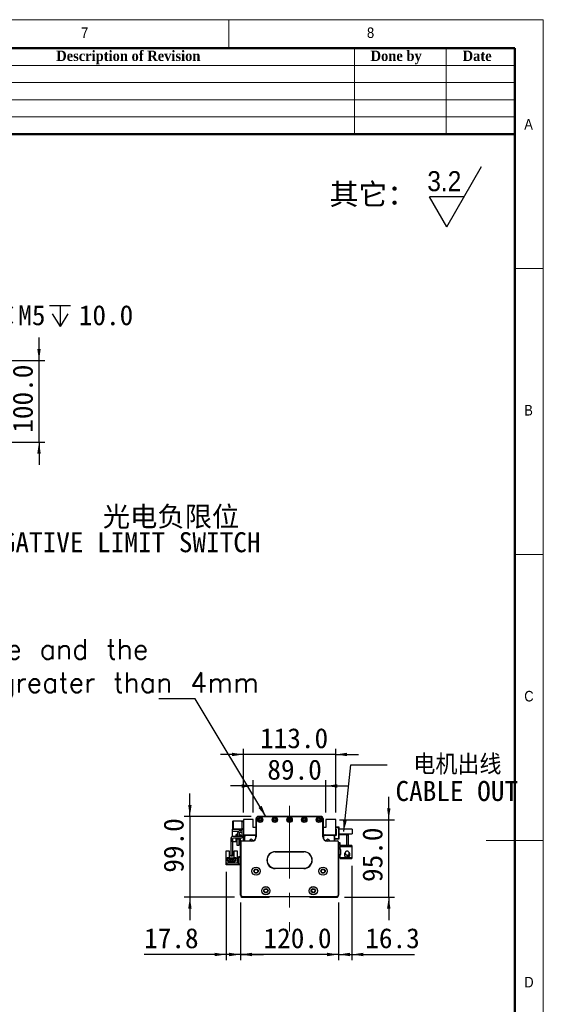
# Model space of a CAD drawing. Header units: millimetres. Extents: x 35 to 2924, y 35 to 2044.
# Tile 9 of 9: x 2264 to 2905, y 839 to 2044. Entities that reach past the tile are written whole.
import ezdxf

# ---------------------------------------------------------------- set-up
doc = ezdxf.new("R2010")
doc.units = ezdxf.units.MM
doc.header["$LTSCALE"] = 7
doc.linetypes.add('CENTERX2', pattern=[20.32, 12.7, -2.54, 2.54, -2.54])
doc.layers.add('DIMNS', color=7, linetype='Continuous')
doc.styles.add('SLDTEXTSTYLE0', font='arial.ttf', dxfattribs={"bigfont": 'bigfont'})
doc.styles.add('SLDTEXTSTYLE1', font='txt')
doc.styles.add('SLDTEXTSTYLE10', font='txt', dxfattribs={"bigfont": 'bigfont'})
doc.styles.add('SLDTEXTSTYLE2', font='txt', dxfattribs={"bigfont": 'bigfont'})
doc.styles.add('SLDTEXTSTYLE3', font='Gothic.ttf', dxfattribs={"width": 0.913})
doc.styles.add('SLDTEXTSTYLE4', font='timesbd.ttf', dxfattribs={"width": 0.933})
doc.styles.add('SLDTEXTSTYLE9', font='txt')
doc.dimstyles.new('SLDDIMSTYLE1', dxfattribs={"dimtxt": 24.5, "dimasz": 14, "dimexe": 0, "dimexo": 0.0625, "dimgap": 6.125, "dimtad": 2, "dimdec": 1, "dimrnd": 1e-09, "dimzin": 4, "dimdsep": 46, "dimtxsty": 'SLDTEXTSTYLE9', "dimsah": 1, "dimcen": 0.09, "dimadec": 0, "dimazin": 1, "dimtfac": 1, "dimtdec": 1, "dimtmove": 0, "dimatfit": 0, "dimfxl": 0, "dimfrac": 2, "dimtolj": 1, "dimtzin": 12, "dimarcsym": 0})
doc.dimstyles.new('SLDDIMSTYLE2', dxfattribs={"dimtxt": 0.18, "dimasz": 14, "dimexe": 0, "dimexo": 0.0625, "dimgap": 0, "dimtad": 0, "dimtih": 1, "dimtoh": 1, "dimdec": 0, "dimrnd": 1e-09, "dimzin": 0, "dimdsep": 46, "dimtxsty": 'Standard', "dimsah": 1, "dimcen": 0.09, "dimadec": 0, "dimazin": 0, "dimtfac": 14, "dimtdec": 0, "dimtofl": 0, "dimtmove": 0, "dimatfit": 3, "dimfxl": 0, "dimfrac": 2, "dimtolj": 1, "dimtzin": 0, "dimarcsym": 0})
doc.dimstyles.new('SLDDIMSTYLE3', dxfattribs={"dimtxt": 24.5, "dimasz": 14, "dimexe": 0, "dimexo": 0.0625, "dimgap": 6.125, "dimtad": 2, "dimdec": 1, "dimrnd": 1e-09, "dimzin": 12, "dimdsep": 46, "dimtxsty": 'SLDTEXTSTYLE9', "dimsah": 1, "dimcen": 0.09, "dimadec": 0, "dimazin": 3, "dimtfac": 1, "dimtdec": 1, "dimtmove": 0, "dimatfit": 0, "dimfxl": 0, "dimfrac": 2, "dimtolj": 1, "dimtzin": 12, "dimarcsym": 0})
doc.dimstyles.new('SLDDIMSTYLE8', dxfattribs={"dimtxt": 24.5, "dimasz": 14, "dimexe": 0, "dimexo": 0.0625, "dimgap": 6.125, "dimtad": 0, "dimtih": 1, "dimtoh": 1, "dimdec": 1, "dimrnd": 1e-09, "dimzin": 12, "dimdsep": 46, "dimtxsty": 'SLDTEXTSTYLE9', "dimsah": 1, "dimcen": 0, "dimadec": 0, "dimazin": 3, "dimtfac": 1, "dimtdec": 1, "dimtofl": 0, "dimtmove": 0, "dimatfit": 3, "dimfxl": 0, "dimfrac": 2, "dimtolj": 1, "dimtzin": 12, "dimarcsym": 0})

# ---------------------------------------------------------------- blocks, each defined once
blk = doc.blocks.new('SW_SFSYMBOL_0')
at = {"layer": 'DIMNS', "color": 0}
for p, q in [((24, -36.7), (66.5, 36.8)), ((24, -36.7), (2.8, 0)), ((45.2, 0), (2.8, 0))]:
    blk.add_line(p, q, dxfattribs=at)
at = {"layer": 'DIMNS', "color": 0, "insert": (0, 31.3), "char_height": 24.5, "attachment_point": 1, "style": 'SLDTEXTSTYLE3'}
blk.add_mtext('3.2', dxfattribs=at)
blk = doc.blocks.new('_D_5')
at = {"layer": 'DIMNS'}
for p, q in [((2534.4, 963.5), (2534.4, 892.9)), ((2654.4, 963.5), (2654.4, 892.9)), ((2534.4, 899.9), (2506.4, 899.9)), ((2654.4, 899.9), (2534.4, 899.9)), ((2654.4, 899.9), (2682.4, 899.9))]:
    blk.add_line(p, q, dxfattribs=at)
for points in [[(2534.4, 899.9), (2520.4, 902), (2520.4, 897.8)], [(2654.4, 899.9), (2668.4, 897.8), (2668.4, 902)]]:
    blk.add_solid(points, dxfattribs=at)
at = {"layer": 'DIMNS', "insert": (2562.5, 932.1), "char_height": 24.5, "attachment_point": 1, "style": 'SLDTEXTSTYLE9'}
blk.add_mtext('120.0', dxfattribs=at)
blk = doc.blocks.new('_D_6')
at = {"layer": 'DIMNS'}
for p, q in [((2516.6, 1000.9), (2516.6, 892.9)), ((2534.4, 963.5), (2534.4, 892.9)), ((2516.6, 899.9), (2416.4, 899.9)), ((2534.4, 899.9), (2516.6, 899.9)), ((2534.4, 899.9), (2562.4, 899.9))]:
    blk.add_line(p, q, dxfattribs=at)
for points in [[(2516.6, 899.9), (2502.6, 902), (2502.6, 897.8)], [(2534.4, 899.9), (2548.4, 897.8), (2548.4, 902)]]:
    blk.add_solid(points, dxfattribs=at)
at = {"layer": 'DIMNS', "insert": (2416.4, 932.1), "char_height": 24.5, "attachment_point": 1, "style": 'SLDTEXTSTYLE9'}
blk.add_mtext('17.8', dxfattribs=at)
blk = doc.blocks.new('_D_7')
at = {"layer": 'DIMNS'}
for p, q in [((2472.4, 1068.9), (2472.4, 1096.9)), ((2547.5, 1068.9), (2465.4, 1068.9)), ((2472.4, 1068.9), (2472.4, 969.9)), ((2527, 969.9), (2465.4, 969.9)), ((2472.4, 969.9), (2472.4, 941.9))]:
    blk.add_line(p, q, dxfattribs=at)
for points in [[(2472.4, 1068.9), (2474.5, 1082.9), (2470.3, 1082.9)], [(2472.4, 969.9), (2470.3, 955.9), (2474.5, 955.9)]]:
    blk.add_solid(points, dxfattribs=at)
at = {"layer": 'DIMNS', "insert": (2440.2, 1000), "char_height": 24.5, "attachment_point": 1, "rotation": 90, "style": 'SLDTEXTSTYLE9'}
blk.add_mtext('99.0', dxfattribs=at)
blk = doc.blocks.new('_D_8')
at = {"layer": 'DIMNS'}
for p, q in [((2549.9, 1073.8), (2549.9, 1113.2)), ((2638.9, 1073.8), (2638.9, 1113.2)), ((2549.9, 1106.2), (2521.9, 1106.2)), ((2549.9, 1106.2), (2638.9, 1106.2)), ((2638.9, 1106.2), (2666.9, 1106.2))]:
    blk.add_line(p, q, dxfattribs=at)
for points in [[(2549.9, 1106.2), (2535.9, 1108.3), (2535.9, 1104.1)], [(2638.9, 1106.2), (2652.9, 1104.1), (2652.9, 1108.3)]]:
    blk.add_solid(points, dxfattribs=at)
at = {"layer": 'DIMNS', "insert": (2567.2, 1138.4), "char_height": 24.5, "attachment_point": 1, "style": 'SLDTEXTSTYLE9'}
blk.add_mtext('89.0', dxfattribs=at)
blk = doc.blocks.new('_D_9')
at = {"layer": 'DIMNS'}
for p, q in [((2537.9, 1073.8), (2537.9, 1151.7)), ((2650.9, 1073.8), (2650.9, 1151.7)), ((2537.9, 1144.7), (2509.9, 1144.7)), ((2650.9, 1144.7), (2537.9, 1144.7)), ((2650.9, 1144.7), (2678.9, 1144.7))]:
    blk.add_line(p, q, dxfattribs=at)
for points in [[(2537.9, 1144.7), (2523.9, 1146.8), (2523.9, 1142.6)], [(2650.9, 1144.7), (2664.9, 1142.6), (2664.9, 1146.8)]]:
    blk.add_solid(points, dxfattribs=at)
at = {"layer": 'DIMNS', "insert": (2558.3, 1176.9), "char_height": 24.5, "attachment_point": 1, "style": 'SLDTEXTSTYLE9'}
blk.add_mtext('113.0', dxfattribs=at)
blk = doc.blocks.new('_D_10')
at = {"layer": 'DIMNS'}
for p, q in [((2715.8, 1064.9), (2715.8, 1092.9)), ((2655.4, 1064.9), (2722.8, 1064.9)), ((2715.8, 969.9), (2715.8, 1064.9)), ((2661.8, 969.9), (2722.8, 969.9)), ((2715.8, 969.9), (2715.8, 941.9))]:
    blk.add_line(p, q, dxfattribs=at)
for points in [[(2715.8, 1064.9), (2717.9, 1078.9), (2713.7, 1078.9)], [(2715.8, 969.9), (2713.7, 955.9), (2717.9, 955.9)]]:
    blk.add_solid(points, dxfattribs=at)
at = {"layer": 'DIMNS', "insert": (2683.6, 988.6), "char_height": 24.5, "attachment_point": 1, "rotation": 90, "style": 'SLDTEXTSTYLE9'}
blk.add_mtext('95.0', dxfattribs=at)
blk = doc.blocks.new('_D_11')
at = {"layer": 'DIMNS'}
for p, q in [((2670.7, 1008.3), (2670.7, 892.9)), ((2654.4, 963.5), (2654.4, 892.9)), ((2654.4, 899.9), (2626.4, 899.9)), ((2654.4, 899.9), (2670.7, 899.9)), ((2670.7, 899.9), (2747.5, 899.9))]:
    blk.add_line(p, q, dxfattribs=at)
for points in [[(2654.4, 899.9), (2640.4, 902), (2640.4, 897.8)], [(2670.7, 899.9), (2684.7, 897.8), (2684.7, 902)]]:
    blk.add_solid(points, dxfattribs=at)
at = {"layer": 'DIMNS', "insert": (2687.1, 932.1), "char_height": 24.5, "attachment_point": 1, "style": 'SLDTEXTSTYLE9'}
blk.add_mtext('16.3', dxfattribs=at)
blk = doc.blocks.new('SW_NOTE_4')
at = {"layer": 'DIMNS', "color": 0, "char_height": 24.5, "attachment_point": 2}
for s, insert, style in [('电机出线', (85.9, 12.5), 'SLDTEXTSTYLE2'), ('CABLE OUT', (85.1, -19.9), 'SLDTEXTSTYLE9')]:
    blk.add_mtext(s, dxfattribs=dict(at, insert=insert, style=style))
blk = doc.blocks.new('SW_NOTE_5')
at = {"layer": 'DIMNS', "color": 0, "insert": (-801, 73), "char_height": 24.5, "attachment_point": 1, "style": 'SLDTEXTSTYLE2'}
blk.add_mtext('The distance between the load plate and the \\Psteel belt protection belt shall be greater than 4mm', dxfattribs=at)
blk = doc.blocks.new('_D_24')
at = {"layer": 'DIMNS'}
for p, q in [((2287.7, 1627), (2287.7, 1655)), ((2161.1, 1627), (2294.7, 1627)), ((2287.7, 1527), (2287.7, 1627)), ((2161.1, 1527), (2294.7, 1527)), ((2287.7, 1527), (2287.7, 1499))]:
    blk.add_line(p, q, dxfattribs=at)
for points in [[(2287.7, 1627), (2289.8, 1641), (2285.6, 1641)], [(2287.7, 1527), (2285.6, 1513), (2289.8, 1513)]]:
    blk.add_solid(points, dxfattribs=at)
at = {"layer": 'DIMNS', "insert": (2255.5, 1538.5), "char_height": 24.5, "attachment_point": 1, "rotation": 90, "style": 'SLDTEXTSTYLE9'}
blk.add_mtext('100.0', dxfattribs=at)
blk = doc.blocks.new('SW_SYMBOL_HOLE_DEPTH')
at = {"layer": 'DIMNS', "color": 0}
for p, q in [((0, 6125), (5600, 6125)), ((2800, 6125), (2800, 525)), ((700, 3885), (2800, 525)), ((4900, 3885), (2800, 525))]:
    blk.add_line(p, q, dxfattribs=at)
blk = doc.blocks.new('_D_26')
at = {"layer": 'DIMNS'}
for p, q in [((2152.8, 1629), (2167.6, 1682.2)), ((2167.6, 1682.2), (2195.6, 1682.2))]:
    blk.add_line(p, q, dxfattribs=at)
blk.add_solid([(2152.8, 1629), (2158.5, 1641.9), (2154.5, 1643.1)], dxfattribs=at)
at = {"layer": 'DIMNS', "xscale": 0.004592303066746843, "yscale": 0.004592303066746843, "zscale": 0.004592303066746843}
blk.add_blockref('SW_SYMBOL_HOLE_DEPTH', (2300.6, 1666), dxfattribs=at)
at = {"layer": 'DIMNS', "char_height": 24.5, "attachment_point": 1, "style": 'SLDTEXTSTYLE9'}
for s, insert in [('12×M5', (2195.6, 1694.6)), ('10.0', (2336.4, 1694.6))]:
    blk.add_mtext(s, dxfattribs=dict(at, insert=insert))
blk = doc.blocks.new('SW_NOTE_7')
at = {"layer": 'DIMNS', "color": 0, "char_height": 24.5, "attachment_point": 1}
for s, insert, style in [('{\\fMicrosoft YaHei|b0|i0|c134|p34;    光电负限位}', (127.6, 14.2), 'SLDTEXTSTYLE10'), ('NEGATIVE LIMIT SWITCH', (3.9, -17.3), 'SLDTEXTSTYLE1')]:
    blk.add_mtext(s, dxfattribs=dict(at, insert=insert, style=style))

msp = doc.modelspace()

# ---------------------------------------------------------------- linework, layer by layer
at = {"color": 7, "linetype": 'Continuous', "lineweight": 18}
for p, q in [((2905, 2044), (35, 2044)), ((2520, 2009), (2520, 2044)), ((2905, 35), (2905, 2044)), ((70, 2009), (2870, 2009)), ((2674, 2009), (2674, 1904)), ((2786, 2009), (2786, 1904)), ((2870, 2009), (2870, 1904)), ((2870, 2009), (2870, 70)), ((2030, 1988), (2870, 1988)), ((2030, 1967), (2870, 1967)), ((2030, 1946), (2870, 1946)), ((2030, 1925), (2870, 1925)), ((2905, 1739.5), (2870, 1739.5)), ((2870, 1389.5), (2905, 1389.5)), ((2905, 1039.5), (2835, 1039.5))]:
    msp.add_line(p, q, dxfattribs=at)
at = {"color": 7, "linetype": 'Continuous', "lineweight": 50}
for p, q in [((2870, 2009), (70, 2009)), ((2870, 2009), (2870, 70)), ((2870, 1904), (2030, 1904))]:
    msp.add_line(p, q, dxfattribs=at)
at = {"color": 7, "linetype": 'Continuous', "lineweight": 25}
for p, q in [((2525.2, 1063.43), (2524.9, 1063.13)), ((2525.2, 1063.13), (2524.9, 1063.01)), ((2524.9, 1063.01), (2524.9, 1063.13)), ((2524.9, 1053.86), (2524.9, 1063.01)), ((2525.2, 1063.43), (2525.2, 1063.13)), ((2525.2, 1063.43), (2535.9, 1063.43)), ((2525.2, 1063.13), (2525.2, 1053.73)), ((2535.9, 1063.13), (2525.2, 1063.13)), ((2535.9, 1062.43), (2535.9, 1063.43)), ((2535.9, 1063.43), (2537.9, 1063.43)), ((2535.9, 1062.43), (2535.9, 1053.93)), ((2537.9, 1062.43), (2535.9, 1062.43)), ((2537.9, 1064.93), (2537.9, 1046.43)), ((2549.9, 1064.93), (2537.9, 1064.93)), ((2549.9, 1055.43), (2549.9, 1064.93)), ((2553.4, 1065.93), (2553.4, 1066.13)), ((2553.4, 1066.13), (2553.41, 1066.13)), ((2553.4, 1065.93), (2553.7, 1065.93)), ((2553.4, 1043.93), (2553.4, 1065.93)), ((2553.7, 1065.93), (2553.7, 1043.93)), ((2556.4, 1068.93), (2556.4, 1068.63)), ((2556.4, 1068.93), (2632.4, 1068.93)), ((2632.4, 1068.63), (2556.4, 1068.63)), ((2632.4, 1068.93), (2632.4, 1068.63)), ((2635.4, 1065.93), (2635.1, 1065.93)), ((2635.1, 1043.93), (2635.1, 1065.93)), ((2635.39, 1066.13), (2635.4, 1066.13)), ((2635.4, 1066.13), (2635.4, 1065.93)), ((2635.4, 1065.93), (2635.4, 1043.93)), ((2638.9, 1064.93), (2638.9, 1055.43)), ((2650.9, 1064.93), (2638.9, 1064.93)), ((2650.9, 1046.43), (2650.9, 1064.93)), ((2524.6, 1053.43), (2535.9, 1053.43)), ((2524.6, 1050.83), (2524.6, 1053.43)), ((2524.6, 1050.83), (2532.26, 1050.83)), ((2524.6, 1044.18), (2524.6, 1050.83)), ((2524.9, 1053.73), (2524.9, 1053.86)), ((2525.2, 1053.73), (2524.9, 1053.86)), ((2524.9, 1053.73), (2525.2, 1053.43)), ((2525.2, 1053.73), (2525.2, 1053.43)), ((2525.2, 1053.73), (2535.9, 1053.73)), ((2535.9, 1053.93), (2537.9, 1053.93)), ((2535.9, 1052.93), (2535.9, 1053.93)), ((2537.9, 1052.93), (2535.9, 1052.93)), ((2535.9, 1052.93), (2535.9, 1045.93)), ((2553.4, 1055.43), (2549.9, 1055.43)), ((2638.9, 1055.43), (2635.4, 1055.43)), ((2650.9, 1055.93), (2654.6, 1055.93)), ((2654.6, 1054.93), (2650.9, 1054.93)), ((2650.9, 1053.43), (2651.4, 1053.43)), ((2651.4, 1053.43), (2651.4, 1045.43)), ((2654.6, 1054.93), (2654.6, 1055.93)), ((2654.6, 1055.93), (2654.9, 1055.63)), ((2654.6, 1041.93), (2654.6, 1054.93)), ((2654.9, 1054.81), (2654.6, 1054.93)), ((2654.9, 1055.63), (2654.9, 1054.81)), ((2654.9, 1054.81), (2654.9, 1042.06)), ((2670.9, 1053.43), (2654.9, 1053.43)), ((2670.9, 1053.43), (2670.9, 1047.43)), ((2522.4, 1040.93), (2522.4, 1021.43)), ((2524.4, 1040.93), (2524.4, 1021.43)), ((2524.6, 1037.93), (2524.6, 1041.68)), ((2528.9, 1037.93), (2524.6, 1037.93)), ((2534.4, 1044.43), (2525.9, 1044.43)), ((2534.4, 1042.43), (2525.9, 1042.43)), ((2528.9, 1046.93), (2530.4, 1046.93)), ((2528.9, 1044.43), (2528.9, 1046.93)), ((2528.9, 1037.93), (2528.9, 1042.43)), ((2530.4, 1047.45), (2530.4, 1044.43)), ((2530.4, 1042.43), (2530.4, 1041.43)), ((2530.4, 1041.43), (2532.4, 1041.43)), ((2530.4, 1033.43), (2530.4, 1041.43)), ((2532.4, 1047.43), (2532.4, 1044.43)), ((2532.4, 1046.93), (2533.9, 1046.93)), ((2532.4, 1042.43), (2532.4, 1041.43)), ((2532.4, 1041.43), (2532.4, 1033.43)), ((2533.9, 1046.93), (2533.9, 1044.43)), ((2533.9, 1042.43), (2533.9, 1037.93)), ((2534.49, 1037.93), (2533.9, 1037.93)), ((2534.4, 972.43), (2534.4, 1037.43)), ((2534.7, 1037.43), (2534.4, 1037.43)), ((2534.7, 1037.43), (2534.7, 972.56)), ((2535.9, 1038.63), (2535.9, 1038.93)), ((2535.9, 1038.93), (2548.4, 1038.93)), ((2548.4, 1038.63), (2535.9, 1038.63)), ((2537.9, 1046.43), (2553.4, 1046.43)), ((2537.9, 1046.43), (2537.9, 1045.93)), ((2538.2, 1038.93), (2538.2, 1046.43)), ((2538.9, 1045.43), (2539.9, 1046.43)), ((2538.9, 1045.43), (2538.9, 1040.43)), ((2538.9, 1040.43), (2538.9, 1038.93)), ((2539.2, 1040.13), (2538.9, 1040.43)), ((2539.2, 1040.13), (2539.2, 1038.93)), ((2539.5, 1044.38), (2540.45, 1045.33)), ((2539.5, 1038.93), (2539.5, 1044.38)), ((2552.65, 1045.33), (2540.45, 1045.33)), ((2548.4, 1038.63), (2548.4, 1038.93)), ((2550.82, 1046.43), (2551.03, 1046.22)), ((2553.4, 1045.93), (2551.74, 1045.93)), ((2552.65, 1045.33), (2552.65, 1041.3)), ((2553.4, 1045.33), (2552.65, 1045.33)), ((2553.7, 1043.93), (2553.4, 1043.93)), ((2635.4, 1043.93), (2635.1, 1043.93)), ((2635.4, 1046.43), (2650.9, 1046.43)), ((2637.06, 1045.93), (2635.4, 1045.93)), ((2636.15, 1045.33), (2635.4, 1045.33)), ((2648.35, 1045.33), (2636.15, 1045.33)), ((2636.15, 1041.3), (2636.15, 1045.33)), ((2637.98, 1046.43), (2637.77, 1046.22)), ((2640.4, 1038.93), (2652.9, 1038.93)), ((2640.4, 1038.93), (2640.4, 1038.63)), ((2652.9, 1038.63), (2640.4, 1038.63)), ((2648.35, 1045.33), (2649.3, 1044.38)), ((2649.9, 1045.43), (2648.9, 1046.43)), ((2649.3, 1038.93), (2649.3, 1044.38)), ((2649.9, 1038.93), (2649.9, 1045.43)), ((2651.4, 1045.43), (2649.9, 1045.43)), ((2649.9, 1041.93), (2654.6, 1041.93)), ((2654.6, 1040.93), (2649.9, 1040.93)), ((2650.9, 1047.43), (2651.4, 1047.43)), ((2651.4, 1046.43), (2650.9, 1046.43)), ((2652.9, 1038.93), (2652.9, 1038.63)), ((2654.4, 1037.43), (2654.1, 1037.43)), ((2654.1, 972.56), (2654.1, 1037.43)), ((2654.4, 1037.43), (2654.4, 972.43)), ((2656.3, 1036.43), (2654.4, 1036.43)), ((2654.9, 1042.06), (2654.6, 1041.93)), ((2654.6, 1040.93), (2654.6, 1041.93)), ((2654.9, 1041.23), (2654.6, 1040.93)), ((2654.9, 1047.43), (2670.9, 1047.43)), ((2664.3, 1046.43), (2654.9, 1046.43)), ((2654.9, 1042.06), (2654.9, 1041.23)), ((2656.3, 1033.43), (2656.3, 1036.43)), ((2664.3, 1033.43), (2664.3, 1046.43)), ((2664.3, 1046.43), (2666.3, 1046.43)), ((2666.3, 1046.43), (2666.3, 1033.43)), ((2516.7, 1026.68), (2520.4, 1026.68)), ((2516.7, 1017.78), (2516.7, 1026.68)), ((2520.4, 1026.68), (2520.4, 1018.28)), ((2526.4, 1018.28), (2526.4, 1026.68)), ((2526.4, 1026.68), (2530.1, 1026.68)), ((2530.1, 1026.68), (2530.1, 1017.78)), ((2532.4, 1033.43), (2530.4, 1033.43)), ((2576.9, 1025.73), (2576.9, 1025.43)), ((2576.9, 1025.73), (2611.9, 1025.73)), ((2611.9, 1025.43), (2576.9, 1025.43)), ((2611.9, 1025.73), (2611.9, 1025.43)), ((2656.3, 1033.43), (2656.3, 1032.23)), ((2664.3, 1033.43), (2656.3, 1033.43)), ((2656.3, 1032.23), (2670.7, 1032.23)), ((2656.3, 1028.23), (2656.3, 1032.23)), ((2656.3, 1028.23), (2656.3, 1027.73)), ((2657.3, 1028.23), (2656.3, 1028.23)), ((2656.3, 1027.73), (2656.3, 1022.73)), ((2657.3, 1027.73), (2656.3, 1027.73)), ((2657.3, 1022.23), (2657.3, 1028.23)), ((2661.89, 1023.82), (2662.28, 1024.4)), ((2662.3, 1033.43), (2662.3, 1033.23)), ((2670.7, 1033.23), (2662.3, 1033.23)), ((2666.3, 1033.43), (2664.3, 1033.43)), ((2670.7, 1033.23), (2670.7, 1032.23)), ((2670.7, 1032.23), (2670.7, 1018.23)), ((2516.7, 1011.78), (2516.7, 1017.78)), ((2517.5, 1017.78), (2516.7, 1017.78)), ((2517.5, 1017.78), (2518, 1018.28)), ((2520.6, 1018.28), (2518, 1018.28)), ((2518.4, 1017.73), (2520.6, 1017.73)), ((2518.4, 1014.28), (2518.4, 1017.73)), ((2519.2, 1014.28), (2518.4, 1014.28)), ((2519.2, 1015.93), (2527.6, 1015.93)), ((2519.2, 1014.28), (2519.2, 1015.93)), ((2519.2, 1013.23), (2519.2, 1014.28)), ((2520.4, 1013.23), (2519.2, 1013.23)), ((2520.15, 1014.88), (2520.15, 1014.38)), ((2520.65, 1014.88), (2520.15, 1014.88)), ((2520.15, 1014.38), (2520.65, 1014.38)), ((2520.4, 1012.43), (2520.4, 1013.23)), ((2526.4, 1013.23), (2520.4, 1013.23)), ((2526.4, 1012.43), (2520.4, 1012.43)), ((2520.6, 1017.73), (2520.6, 1018.28)), ((2520.6, 1018.28), (2526.2, 1018.28)), ((2520.95, 1017.73), (2520.6, 1017.73)), ((2520.65, 1014.38), (2520.65, 1014.88)), ((2520.95, 1016.63), (2520.95, 1017.73)), ((2525.85, 1016.63), (2520.95, 1016.63)), ((2522.65, 1014.88), (2522.15, 1014.88)), ((2522.15, 1014.88), (2522.15, 1014.38)), ((2522.15, 1014.38), (2522.65, 1014.38)), ((2522.4, 1021.43), (2524.4, 1021.43)), ((2522.4, 1020.43), (2522.4, 1021.43)), ((2524.4, 1020.43), (2522.4, 1020.43)), ((2522.6, 1017.23), (2524.2, 1017.23)), ((2522.6, 1016.63), (2522.6, 1017.23)), ((2522.65, 1014.38), (2522.65, 1014.88)), ((2524.65, 1014.88), (2524.15, 1014.88)), ((2524.15, 1014.88), (2524.15, 1014.38)), ((2524.15, 1014.38), (2524.65, 1014.38)), ((2524.2, 1016.63), (2524.2, 1017.23)), ((2524.4, 1021.43), (2524.4, 1020.43)), ((2524.65, 1014.38), (2524.65, 1014.88)), ((2526.2, 1017.73), (2525.85, 1017.73)), ((2525.85, 1017.73), (2525.85, 1016.63)), ((2526.65, 1014.88), (2526.15, 1014.88)), ((2526.15, 1014.88), (2526.15, 1014.38)), ((2526.15, 1014.38), (2526.65, 1014.38)), ((2526.2, 1018.28), (2526.2, 1017.73)), ((2528.8, 1018.28), (2526.2, 1018.28)), ((2526.2, 1017.73), (2528.4, 1017.73)), ((2526.4, 1013.23), (2526.4, 1012.43)), ((2527.6, 1013.23), (2526.4, 1013.23)), ((2526.65, 1014.38), (2526.65, 1014.88)), ((2527.6, 1015.93), (2527.6, 1014.28)), ((2527.6, 1014.28), (2527.6, 1013.23)), ((2528.4, 1014.28), (2527.6, 1014.28)), ((2528.4, 1017.73), (2528.4, 1014.28)), ((2528.8, 1018.28), (2529.3, 1017.78)), ((2530.1, 1017.78), (2529.3, 1017.78)), ((2530.1, 1017.78), (2530.1, 1011.78)), ((2532.4, 1019.78), (2534.4, 1019.78)), ((2532.4, 1018.78), (2532.4, 1019.78)), ((2534.4, 1018.78), (2532.4, 1018.78)), ((2532.4, 1010.78), (2532.4, 1018.78)), ((2656.3, 1022.23), (2656.3, 1022.73)), ((2656.3, 1022.73), (2657.3, 1022.73)), ((2656.3, 1018.23), (2656.3, 1022.23)), ((2656.3, 1022.23), (2657.3, 1022.23)), ((2656.3, 1018.23), (2656.3, 1017.03)), ((2670.7, 1018.23), (2656.3, 1018.23)), ((2662.3, 1017.03), (2656.3, 1017.03)), ((2661.75, 1023.03), (2661.65, 1022.23)), ((2661.98, 1023.67), (2661.85, 1023.35)), ((2661.86, 1023.81), (2661.89, 1023.82)), ((2661.89, 1020.64), (2661.86, 1020.65)), ((2662.05, 1023.74), (2661.89, 1023.82)), ((2662.02, 1023.65), (2661.89, 1023.71)), ((2662.3, 1017.23), (2670.7, 1017.23)), ((2662.3, 1017.23), (2662.3, 1017.03)), ((2670.7, 1018.23), (2670.7, 1017.23)), ((2516.6, 1009.78), (2516.6, 1011.78)), ((2516.6, 1011.78), (2517.6, 1011.78)), ((2517.6, 1009.78), (2516.6, 1009.78)), ((2517.6, 1011.78), (2517.6, 1009.78)), ((2531.4, 1011.78), (2517.6, 1011.78)), ((2531.4, 1009.78), (2517.6, 1009.78)), ((2531.4, 1011.78), (2531.4, 1009.78)), ((2532.4, 1010.78), (2534.4, 1010.78)), ((2532.4, 1009.78), (2532.4, 1010.78)), ((2534.4, 1009.78), (2532.4, 1009.78)), ((2576.9, 1005.43), (2576.9, 1005.13)), ((2576.9, 1005.43), (2611.9, 1005.43)), ((2611.9, 1005.13), (2576.9, 1005.13)), ((2611.9, 1005.43), (2611.9, 1005.13)), ((2534.7, 972.56), (2534.4, 972.43)), ((2536.4, 970.43), (2534.4, 972.43)), ((2534.7, 972.56), (2536.52, 970.73)), ((2534.9, 971.93), (2534.9, 970.93)), ((2534.9, 970.93), (2535.9, 969.93)), ((2535.9, 969.93), (2569.4, 969.93)), ((2536.52, 970.73), (2536.4, 970.43)), ((2652.4, 970.43), (2536.4, 970.43)), ((2536.52, 970.73), (2652.28, 970.73)), ((2569.4, 969.93), (2569.9, 970.43)), ((2618.9, 970.43), (2619.4, 969.93)), ((2619.4, 969.93), (2652.9, 969.93)), ((2652.28, 970.73), (2654.1, 972.56)), ((2652.28, 970.73), (2652.4, 970.43)), ((2654.4, 972.43), (2652.4, 970.43)), ((2652.9, 969.93), (2653.9, 970.93)), ((2653.9, 970.93), (2653.9, 971.93)), ((2654.1, 972.56), (2654.4, 972.43))]:
    msp.add_line(p, q, dxfattribs=at)
at = {"color": 7, "linetype": 'Continuous', "lineweight": 25, "flags": 128}
for points in [[(2587.25, 1025.43), (2586.9, 1025.38), (2586.55, 1025.43)], [(2602.25, 1025.43), (2601.9, 1025.38), (2601.55, 1025.43)], [(2531.4, 1009.78), (2531.99, 1009.84), (2532.4, 1009.95)]]:
    msp.add_lwpolyline(points, dxfattribs=at)
at = {"color": 7, "linetype": 'Continuous', "lineweight": 25}
for centre, radius in [((2558.4, 1064.68), 3.25), ((2558.4, 1064.68), 3), ((2558.4, 1064.68), 1.6), ((2558.4, 1064.68), 1.25), ((2576.4, 1064.68), 3.25), ((2576.4, 1064.68), 3), ((2576.4, 1064.68), 1.6), ((2576.4, 1064.68), 1.25), ((2594.4, 1064.68), 3.25), ((2594.4, 1064.68), 3), ((2594.4, 1064.68), 1.6), ((2594.4, 1064.68), 1.25), ((2612.4, 1064.68), 3.25), ((2612.4, 1064.68), 3), ((2612.4, 1064.68), 1.6), ((2612.4, 1064.68), 1.25), ((2630.4, 1064.68), 3.25), ((2630.4, 1064.68), 3), ((2630.4, 1064.68), 1.6), ((2630.4, 1064.68), 1.25), ((2553.4, 1001.92), 5.02), ((2553.4, 1001.92), 5), ((2553.4, 1001.92), 2.65), ((2553.4, 1001.92), 2.1), ((2635.4, 1001.92), 5.03), ((2635.4, 1001.92), 5), ((2635.4, 1001.92), 2.65), ((2635.4, 1001.92), 2.1), ((2565.4, 977.89), 5.03), ((2565.4, 977.89), 5), ((2565.4, 977.89), 2.65), ((2565.4, 977.89), 2.1), ((2623.4, 977.89), 5.03), ((2623.4, 977.89), 5), ((2623.4, 977.89), 2.65), ((2623.4, 977.89), 2.1)]:
    msp.add_circle(centre, radius, dxfattribs=at)
for centre, radius, start, end in [((2556.4, 1065.93), 3, 90, 180), ((2556.4, 1065.93), 2.7, 90, 180), ((2632.4, 1065.93), 3, 0, 90), ((2632.4, 1065.93), 2.7, 0, 90), ((2534.4, 1047.45), 4, 94.78019, 180), ((2534.4, 1047.43), 2, 94.78019, 180), ((2533.9, 1053.43), 2, 274.78019, 0), ((2533.9, 1053.41), 4, 274.78019, 300), ((2525.9, 1040.93), 3.5, 90, 180), ((2525.9, 1040.93), 1.5, 90, 180), ((2534.4, 1045.93), 1.5, 270, 0), ((2534.4, 1045.93), 3.5, 270, 0), ((2535.9, 1037.43), 1.5, 90, 180), ((2535.9, 1037.43), 1.2, 90, 180), ((2547.4, 1038.93), 2, 90, 180), ((2547.4, 1038.93), 2, 2.88033, 90), ((2548.4, 1043.93), 5.3, 270, 0), ((2548.4, 1043.93), 5, 270, 0), ((2551.74, 1046.93), 1, 224.99989, 270), ((2640.4, 1043.93), 5.3, 180, 270), ((2640.4, 1043.93), 5, 180, 270), ((2637.06, 1046.93), 1, 270, 315.00006), ((2641.4, 1038.93), 2, 90, 177.11965), ((2641.4, 1038.93), 2, 0, 90), ((2652.9, 1037.43), 1.5, 0, 90), ((2652.9, 1037.43), 1.2, 0, 90), ((2576.9, 1015.43), 10.3, 90, 270), ((2576.9, 1015.43), 10, 90, 270), ((2611.9, 1015.43), 10.3, 270, 90), ((2611.9, 1015.43), 10, 270, 90), ((2664.9, 1022.23), 3.4, 207.88541, 44.31348), ((2664.9, 1022.23), 3.45, 0, 47.89891), ((2531.4, 1012.78), 1, 270, 0), ((2664.9, 1022.23), 3.45, 237.57421, 0), ((2664.9, 1022.23), 2.5, 274.06825, 11.05475), ((2664.9, 1022.23), 2.6, 277.27427, 10.90897)]:
    msp.add_arc(centre, radius, start, end, dxfattribs=at)
for points, knots in [([(2662.73, 1025.16), (2662.54, 1024.8), (2662.21, 1024.14), (2661.75, 1023.08), (2661.53, 1022.26), (2661.48, 1021.59), (2661.58, 1021.03), (2661.8, 1020.43), (2662.26, 1019.83), (2662.94, 1019.39), (2663.67, 1019.16), (2664.43, 1019.15), (2665.14, 1019.39), (2665.32, 1019.51), (2665.27, 1019.55), (2665.25, 1019.56)], [0, 0, 0, 0, 0.1801011, 0.3300033, 0.4496435, 0.5397509, 0.5746238, 0.6053209, 0.6784023, 0.7214066, 0.7619819, 0.8291611, 0.8886698, 0.9605962, 1, 1, 1, 1]), ([(2666.29, 1026), (2666.54, 1025.77), (2667.04, 1025.31), (2667.44, 1024.39), (2667.48, 1023.47), (2667.2, 1022.68), (2666.69, 1022.06), (2666, 1021.65), (2665.19, 1021.48), (2664.35, 1021.59), (2663.57, 1021.96), (2662.95, 1022.56), (2662.56, 1023.32), (2662.47, 1024.17), (2662.58, 1024.93), (2662.92, 1025.52), (2663.45, 1025.94), (2664.19, 1026.19), (2664.93, 1026.26), (2665.48, 1026.29), (2665.74, 1026.28), (2665.82, 1026.28), (2665.84, 1026.27), (2665.92, 1026.24), (2666.07, 1026.15), (2666.21, 1026.05), (2666.29, 1026)], [0, 0, 0, 0, 0.0648173, 0.1297796, 0.1897322, 0.2426193, 0.2944126, 0.3462427, 0.3987243, 0.4521993, 0.5066011, 0.561452, 0.616052, 0.6697726, 0.727068, 0.7653776, 0.8036915, 0.8589089, 0.9142291, 0.9495541, 0.964001, 0.964851, 0.965759, 0.9687104, 0.9805279, 1, 1, 1, 1]), ([(2667.12, 1021.09), (2667.23, 1021.34), (2667.42, 1021.81), (2667.46, 1022.32), (2667.38, 1022.62), (2667.35, 1022.71)], [0, 0, 0, 0, 0.4359413, 0.8267399, 1, 1, 1, 1])]:
    msp.add_open_spline(points, degree=3, knots=knots, dxfattribs=at)
at = {"layer": 'DIMNS', "linetype": 'CENTERX2', "lineweight": 18}
msp.add_line((2594.4, 1081.88), (2594.4, 927.98), dxfattribs=at)

# ---------------------------------------------------------------- block references
at = {"layer": 'DIMNS'}
for name, p in [('SW_SFSYMBOL_0', (2763.04, 1827.32)), ('SW_NOTE_7', (2204.94, 1434)), ('SW_NOTE_5', (2434.34, 1212.93)), ('SW_NOTE_4', (2713.96, 1132.14))]:
    msp.add_blockref(name, p, dxfattribs=at)

# ---------------------------------------------------------------- texts
at = {"color": 7, "linetype": 'Continuous', "lineweight": 0}
for s, insert, char_height, attachment_point, style in [('7', (2339.17, 2034.52), 12.96, 1, 'SLDTEXTSTYLE3'), ('8', (2689.17, 2034.52), 12.96, 1, 'SLDTEXTSTYLE3'), ('Description of Revision', (2397.01, 2006.1), 12.6, 2, 'SLDTEXTSTYLE4'), ('Done by', (2724.88, 2006.1), 12.6, 2, 'SLDTEXTSTYLE4'), ('Date', (2824, 2006.1), 12.6, 2, 'SLDTEXTSTYLE4'), ('A', (2881.67, 1922.52), 12.96, 1, 'SLDTEXTSTYLE3'), ('B', (2881.67, 1572.52), 12.96, 1, 'SLDTEXTSTYLE3'), ('C', (2881.67, 1222.52), 12.96, 1, 'SLDTEXTSTYLE3'), ('D', (2881.67, 872.52), 12.96, 1, 'SLDTEXTSTYLE3')]:
    msp.add_mtext(s, dxfattribs=dict(at, insert=insert, char_height=char_height, attachment_point=attachment_point, style=style))
at = {"layer": 'DIMNS', "insert": (2643.32, 1843.39), "char_height": 25.929, "attachment_point": 1, "style": 'SLDTEXTSTYLE0'}
msp.add_mtext('其它：', dxfattribs=at)

# ---------------------------------------------------------------- dimensions: what is measured, and where the dimension line sits
at = {"layer": 'DIMNS'}
dim = msp.add_radius_dim(center=(2152.19, 1626.98), mpoint=(2152.75, 1629.01), text='12×M5{\\fGDT;x}10.0', dimstyle='SLDDIMSTYLE8', override={"dimpost": '<>'}, dxfattribs=at)
dim.commit()
dim.dimension.update_dxf_attribs({"geometry": '_D_26', "text_midpoint": (2296.19, 1682.21), "dimtype": 164})
for base, p1, p2, picture, middle in [((2287.69, 1626.98), (2152.19, 1526.98), (2152.19, 1626.98), '_D_24', (2287.69, 1577.5)), ((2472.39, 969.93), (2556.4, 1068.93), (2535.9, 969.93), '_D_7', (2472.39, 1030.18)), ((2715.79, 1064.93), (2652.9, 969.93), (2646.5, 1064.93), '_D_10', (2715.79, 1018.77))]:
    dim = msp.add_linear_dim(base=base, p1=p1, p2=p2, angle=90, dimstyle='SLDDIMSTYLE1', dxfattribs=at)
    dim.commit()
    dim.dimension.update_dxf_attribs({"geometry": picture, "text_midpoint": middle, "dimtype": 160})
for base, p1, p2, dimstyle, picture, middle in [((2537.9, 1144.74), (2650.9, 1064.93), (2537.9, 1064.93), 'SLDDIMSTYLE1', '_D_9', (2597.37, 1144.74)), ((2638.9, 1106.21), (2549.9, 1064.93), (2638.9, 1064.93), 'SLDDIMSTYLE1', '_D_8', (2597.37, 1106.21)), ((2670.7, 899.93), (2654.4, 972.43), (2670.7, 1017.23), 'SLDDIMSTYLE3', '_D_11', (2717.3, 899.93)), ((2516.6, 899.93), (2534.4, 972.43), (2516.6, 1009.78), 'SLDDIMSTYLE3', '_D_6', (2446.62, 899.93)), ((2534.4, 899.93), (2654.4, 972.43), (2534.4, 972.43), 'SLDDIMSTYLE1', '_D_5', (2601.53, 899.93))]:
    dim = msp.add_linear_dim(base=base, p1=p1, p2=p2, dimstyle=dimstyle, dxfattribs=at)
    dim.commit()
    dim.dimension.update_dxf_attribs({"geometry": picture, "text_midpoint": middle, "dimtype": 160})

# ---------------------------------------------------------------- leaders
for points in [[(2565.52, 1068.63), (2478.79, 1212.93), (2434.34, 1212.93)], [(2660.67, 1050.38), (2669.51, 1132.14), (2713.96, 1132.14)]]:
    msp.add_leader(points, dimstyle='SLDDIMSTYLE2', dxfattribs=at)

doc.saveas('drawing.dxf')
